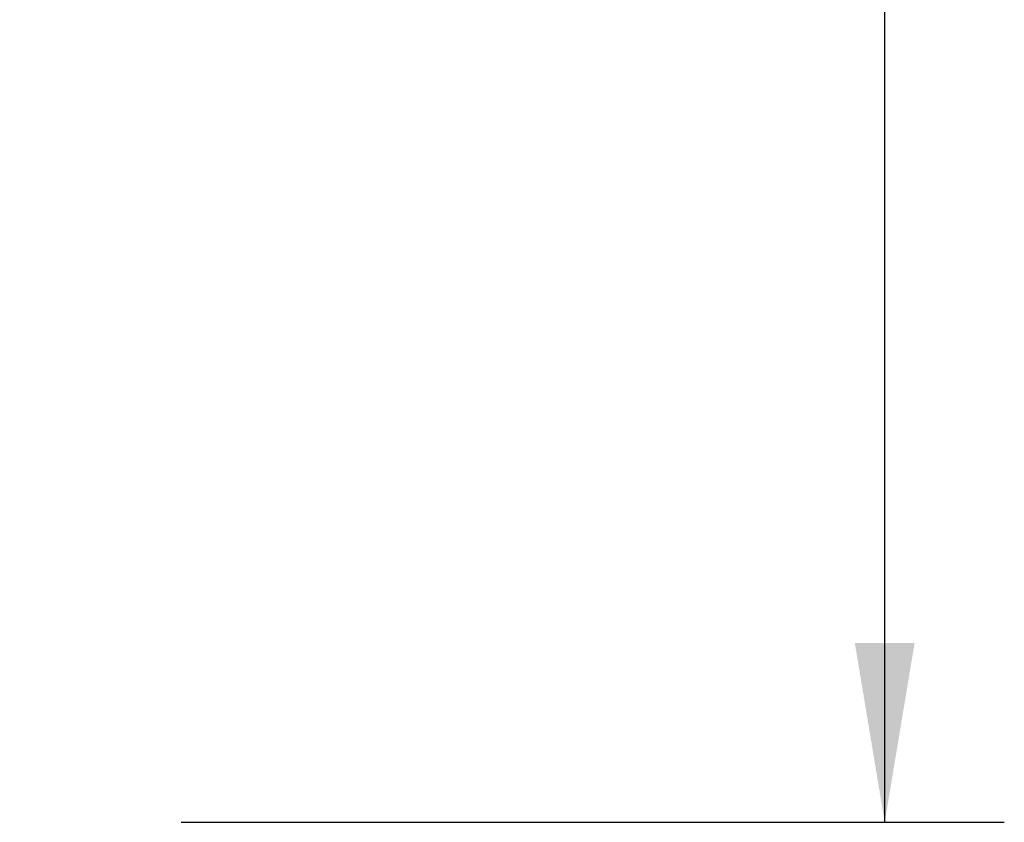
# Model space of a CAD drawing. Header units: millimetres. Extents: x 0 to 420, y 0 to 297.
# Tile 77 of 88: x 341 to 357, y 159 to 173. Entities that reach past the tile are written whole.
import ezdxf

# ---------------------------------------------------------------- set-up
doc = ezdxf.new("R2010")
doc.units = ezdxf.units.MM
doc.layers.add('QUOTE', color=174, linetype='Continuous')
doc.styles.add('SLDTEXTSTYLE3', font='TXT', dxfattribs={"width": 0.75})
doc.dimstyles.new('SLDDIMSTYLE0', dxfattribs={"dimtxt": 3, "dimasz": 3, "dimexe": 0, "dimexo": 0.0625, "dimgap": 0.75, "dimtad": 1, "dimlfac": 8.795212, "dimrnd": 1e-09, "dimzin": 12, "dimdsep": 46, "dimtxsty": 'SLDTEXTSTYLE3', "dimsah": 1, "dimcen": 0.09, "dimadec": 0, "dimazin": 3, "dimtfac": 1, "dimtdec": 3, "dimtofl": 0, "dimtmove": 0, "dimatfit": 3, "dimfxl": 0, "dimfrac": 2, "dimtolj": 1, "dimtzin": 12, "dimarcsym": 0})

# ---------------------------------------------------------------- blocks, each defined once
blk = doc.blocks.new('_D_2')
at = {"layer": 'QUOTE'}
for p, q in [((329.508, 267.652), (356.979, 267.652)), ((354.979, 159.172), (354.979, 267.652)), ((343.216, 159.172), (356.979, 159.172))]:
    blk.add_line(p, q, dxfattribs=at)
for points in [[(354.979, 267.652), (354.479, 264.652), (355.479, 264.652)], [(354.979, 159.172), (355.479, 162.172), (354.479, 162.172)]]:
    blk.add_solid(points, dxfattribs=at)
at = {"layer": 'QUOTE', "insert": (351.112, 208.425), "char_height": 3, "attachment_point": 1, "rotation": 90, "style": 'SLDTEXTSTYLE3'}
blk.add_mtext('954,1', dxfattribs=at)

msp = doc.modelspace()

# ---------------------------------------------------------------- dimensions: what is measured, and where the dimension line sits
at = {"layer": 'QUOTE'}
dim = msp.add_linear_dim(base=(354.979, 267.6518), p1=(341.2158, 159.1724), p2=(327.5081, 267.6518), angle=90, dimstyle='SLDDIMSTYLE0', dxfattribs=at)
dim.commit()
dim.dimension.update_dxf_attribs({"geometry": '_D_2', "text_midpoint": (354.979, 213.4121), "dimtype": 160})

doc.saveas('drawing.dxf')
